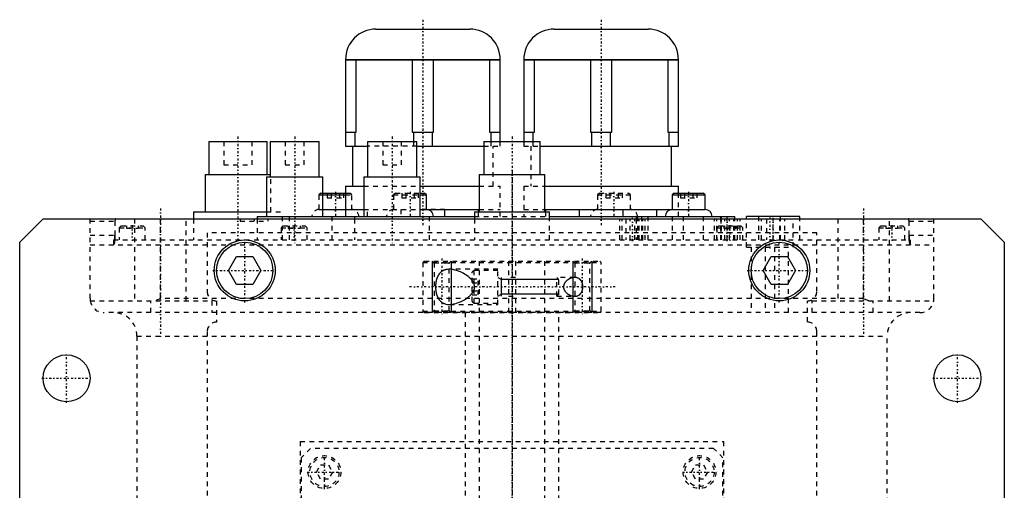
# Model space of a CAD drawing. Extents: x -105 to 105, y -97 to 359.
# Tile 9 of 9: x -105 to 105, y 259 to 359. Entities that reach past the tile are written whole.
import ezdxf

# ---------------------------------------------------------------- set-up
doc = ezdxf.new("R2010")
doc.units = 0
doc.linetypes.add('CENTER', pattern=[1.5, 0.45, -0.5, 0.05, -0.5])
doc.linetypes.add('DASHED', pattern=[2, 1, -1])
for name, color, linetype in [('AM_0', 7, 'CONTINUOUS'), ('AM_10', 7, 'CONTINUOUS'), ('AM_3', 7, 'DASHED'), ('AM_7', 7, 'CENTER')]:
    doc.layers.add(name, color=color, linetype=linetype)

msp = doc.modelspace()

# ---------------------------------------------------------------- linework, layer by layer
at = {"layer": 'AM_0', "color": 7, "linetype": 'CONTINUOUS'}
for p, q in [((-29.01, 357), (-8.99, 357)), ((8.99, 357), (29.01, 357)), ((-35.5, 350.51), (-2.5, 350.51)), ((-35.5, 350.51), (-35.5, 332)), ((-35.5, 350.47), (-2.5, 350.47)), ((-33.23, 335), (-33.23, 350.47)), ((-21.27, 350.47), (-21.27, 335)), ((-16.73, 335), (-16.73, 350.47)), ((-4.77, 350.47), (-4.77, 335)), ((-2.5, 333), (-2.5, 350.51)), ((2.5, 350.51), (35.5, 350.51)), ((2.5, 350.51), (2.5, 333)), ((2.5, 350.47), (35.5, 350.47)), ((4.77, 335), (4.77, 350.47)), ((16.73, 350.47), (16.73, 335)), ((21.27, 335), (21.27, 350.47)), ((33.23, 350.47), (33.23, 335)), ((35.5, 332), (35.5, 350.51)), ((-35.5, 335), (-33.23, 335)), ((-33.48, 332), (-33.48, 335)), ((-21.27, 335), (-16.73, 335)), ((-21.02, 335), (-21.02, 333)), ((-16.98, 332), (-16.98, 335)), ((-4.77, 335), (-2.5, 335)), ((-4.52, 335), (-4.52, 333)), ((2.5, 335), (4.77, 335)), ((4.52, 333), (4.52, 335)), ((16.73, 335), (21.27, 335)), ((16.98, 335), (16.98, 332)), ((21.02, 332), (21.02, 335)), ((33.23, 335), (35.5, 335)), ((33.48, 335), (33.48, 332)), ((-64.69, 333), (-64.69, 326)), ((-64.69, 333), (-52.19, 333)), ((-52.19, 326), (-52.19, 333)), ((-51.6, 333), (-51.6, 325.5)), ((-51.6, 333), (-41.1, 333)), ((-41.1, 325.5), (-41.1, 333)), ((-35.5, 332), (-30.82, 332)), ((-34, 332), (-34, 323.5)), ((-30.82, 333), (-30.82, 325.5)), ((-30.82, 333), (-20.32, 333)), ((-20.32, 325.5), (-20.32, 333)), ((-20.32, 332), (-6, 332)), ((-6, 333), (-6, 326)), ((-6, 333), (6, 333)), ((6, 326), (6, 333)), ((6, 332), (35.5, 332)), ((34, 323.5), (34, 332)), ((-65.44, 326), (-65.44, 318)), ((-65.44, 326), (-51.59, 326)), ((-52.35, 325.5), (-52.35, 317)), ((-52.35, 325.5), (-40.35, 325.5)), ((-40.35, 317), (-40.35, 325.5)), ((-31.57, 325.5), (-31.57, 317)), ((-31.57, 325.5), (-19.57, 325.5)), ((-19.57, 317), (-19.57, 325.5)), ((-7, 326), (-7, 318)), ((-7, 326), (7, 326)), ((7, 318), (7, 326)), ((-35.5, 323.5), (-35.5, 317)), ((-35.5, 323.5), (-31.58, 323.5)), ((-19.57, 323.5), (-6.99, 323.5)), ((7, 323.5), (35.5, 323.5)), ((35.5, 322), (35.5, 323.5)), ((-40.35, 322), (-35.5, 322)), ((-40.35, 321.6), (-35.5, 321.6)), ((-19.57, 322), (-18.65, 322)), ((-19.57, 321.6), (-18.25, 321.6)), ((-18.25, 321.6), (-18.65, 322)), ((-18.25, 318.5), (-18.25, 321.6)), ((34.57, 322), (34.17, 321.6)), ((34.17, 321.6), (34.17, 318.5)), ((34.17, 321.6), (41.17, 321.6)), ((34.57, 322), (40.77, 322)), ((41.17, 321.6), (40.77, 322)), ((41.17, 318.5), (41.17, 321.6)), ((-67.94, 318), (-67.94, 316.5)), ((-67.94, 318), (-52.34, 318)), ((-40.35, 318.5), (-31.58, 318.5)), ((-19.57, 318.5), (-6.99, 318.5)), ((-14.29, 317), (-14.29, 318.5)), ((-8, 318), (-8, 316.5)), ((-8, 318), (8, 318)), ((-7.21, 318.5), (-7.21, 318)), ((6.99, 318.5), (41.17, 318.5)), ((7.21, 318), (7.21, 318.5)), ((8, 316.5), (8, 318)), ((14.29, 318.5), (14.29, 317)), ((23.71, 317), (23.71, 318.5)), ((30.79, 318.5), (30.79, 317)), ((-105, 311.5), (-100, 316.5)), ((-100, 316.5), (100, 316.5)), ((-54.35, 317), (-54.35, 316.5)), ((-54.35, 317), (-33.57, 317)), ((-38.35, 316.5), (-38.35, 317)), ((-33.57, 317), (-33.57, 316.5)), ((-33.57, 317), (-8, 317)), ((-17.57, 316.5), (-17.57, 317)), ((8.01, 317), (47.5, 317)), ((26.48, 317), (26.48, 316.5)), ((26.87, 316.5), (26.87, 317)), ((29.06, 316.5), (29.06, 317)), ((34.26, 316.5), (34.26, 317)), ((44.68, 316.5), (44.68, 317)), ((45.89, 316.5), (45.89, 317)), ((47.5, 316.5), (47.5, 317)), ((50, 316.5), (50, 317)), ((61.4, 317), (50, 317)), ((52.68, 316.5), (52.68, 317)), ((57.28, 316.5), (57.28, 317)), ((61.4, 316.5), (61.4, 317)), ((100, 316.5), (105, 311.5)), ((-105, 21.5), (-105, 311.5)), ((105, 311.5), (105, 21.5)), ((-60.46, 305.5), (-58.73, 308.5)), ((-58.73, 308.5), (-55.27, 308.5)), ((-55.27, 308.5), (-53.54, 305.5)), ((53.54, 305.5), (55.27, 308.5)), ((55.27, 308.5), (58.73, 308.5)), ((58.73, 308.5), (60.46, 305.5)), ((-58.73, 302.5), (-60.46, 305.5)), ((-53.54, 305.5), (-55.27, 302.5)), ((55.27, 302.5), (53.54, 305.5)), ((60.46, 305.5), (58.73, 302.5)), ((-55.27, 302.5), (-58.73, 302.5)), ((58.73, 302.5), (55.27, 302.5))]:
    msp.add_line(p, q, dxfattribs=at)
for centre, radius in [((-57, 305.5), 6.5), ((-57, 305.5), 6), ((57, 305.5), 6.5), ((57, 305.5), 6), ((-95, 282.5), 5), ((95, 282.5), 5)]:
    msp.add_circle(centre, radius, dxfattribs=at)
for centre, radius, start, end in [((-8.99, 350.51), 6.49, 0, 90), ((29.01, 350.51), 6.49, 0, 90), ((-29.01, 350.51), 6.49, 90, 180), ((8.99, 350.51), 6.49, 90, 180), ((-18.25, 317), 1.5, 0, 90), ((34.17, 317), 1.5, 90, 180), ((41.17, 317), 1.5, 0, 90)]:
    msp.add_arc(centre, radius, start, end, dxfattribs=at)
at = {"layer": 'AM_10', "color": 7, "linetype": 'CONTINUOUS'}
for p, q in [((-17, 307.5), (-17, 296.5)), ((-13, 307.5), (-13, 296.5)), ((13, 307.5), (13, 296.5)), ((17, 307.5), (17, 296.5)), ((-3, 304), (-2.26, 303.57)), ((-2.26, 300), (-2.26, 304)), ((10, 303.57), (-2.26, 303.57)), ((-3, 300), (-2.26, 300.43)), ((10, 300.43), (-2.26, 300.43))]:
    msp.add_line(p, q, dxfattribs=at)
at = {"layer": 'AM_3', "color": 6, "linetype": 'DASHED'}
for p, q in [((-64.69, 333), (-64.48, 333)), ((-61.44, 333), (-61.44, 328)), ((-55.44, 328), (-55.44, 333)), ((-48.35, 333), (-48.35, 328)), ((-44.35, 328), (-44.35, 333)), ((-20.32, 332), (-30.82, 332)), ((-27.57, 333), (-27.57, 328)), ((-23.57, 328), (-23.57, 333)), ((-21.02, 333), (-21.02, 332)), ((-6, 332), (-2.5, 332)), ((-4.52, 333), (-4.52, 332)), ((-4, 323.5), (-4, 332)), ((-2.5, 332), (-2.5, 333)), ((2.5, 333), (2.5, 332)), ((2.5, 332), (6, 332)), ((4, 332), (4, 323.5)), ((4.52, 332), (4.52, 333)), ((-61.44, 328), (-55.44, 328)), ((-48.35, 328), (-44.35, 328)), ((-27.57, 328), (-23.57, 328)), ((-65.44, 326), (-65.2, 326)), ((-51.59, 326), (-51.44, 326)), ((-51.44, 318), (-51.44, 326)), ((-31.58, 323.5), (-19.57, 323.5)), ((-6.99, 323.5), (-2.5, 323.5)), ((-2.5, 317), (-2.5, 323.5)), ((2.5, 323.5), (7, 323.5)), ((2.5, 323.5), (2.5, 317)), ((-40.77, 322), (-41.17, 321.6)), ((-41.17, 321.6), (-41.17, 318.5)), ((-41.17, 321.6), (-40.35, 321.6)), ((-40.77, 322), (-40.35, 322)), ((-39.4, 322), (-39.4, 321)), ((-38.54, 322), (-38.54, 321)), ((-36.81, 322), (-36.81, 321)), ((-35.94, 322), (-35.94, 321)), ((-35.5, 322), (-34.57, 322)), ((-35.5, 321.6), (-34.17, 321.6)), ((-34.17, 321.6), (-34.57, 322)), ((-34.17, 318.5), (-34.17, 321.6)), ((-24.85, 322), (-25.25, 321.6)), ((-25.25, 321.6), (-25.25, 318.5)), ((-25.25, 321.6), (-19.57, 321.6)), ((-24.85, 322), (-19.57, 322)), ((-23.48, 322), (-23.48, 321)), ((-22.62, 322), (-22.62, 321)), ((-20.88, 322), (-20.88, 321)), ((-20.02, 322), (-20.02, 321)), ((18.65, 322), (18.25, 321.6)), ((18.25, 321.6), (18.25, 318.5)), ((18.25, 321.6), (25.25, 321.6)), ((18.65, 322), (24.85, 322)), ((20.02, 322), (20.02, 321)), ((20.88, 322), (20.88, 321)), ((22.62, 322), (22.62, 321)), ((23.48, 322), (23.48, 321)), ((25.25, 321.6), (24.85, 322)), ((25.25, 318.5), (25.25, 321.6)), ((35.5, 317), (35.5, 322)), ((35.94, 322), (35.94, 321)), ((36.81, 322), (36.81, 321)), ((38.54, 322), (38.54, 321)), ((39.4, 322), (39.4, 321)), ((-39.4, 321), (-35.94, 321)), ((-23.48, 321), (-20.02, 321)), ((20.02, 321), (23.48, 321)), ((35.94, 321), (39.4, 321)), ((-67.94, 318), (-67.61, 318)), ((-52.34, 318), (-48.94, 318)), ((-48.94, 312), (-48.94, 318)), ((-41.17, 318.5), (-40.35, 318.5)), ((-31.58, 318.5), (-19.57, 318.5)), ((-30.79, 317), (-30.79, 318.5)), ((-23.71, 318.5), (-23.71, 317)), ((-14.29, 318.5), (-18.72, 318.5)), ((-7.21, 318), (-7.21, 317)), ((-6.99, 318.5), (-2.5, 318.5)), ((2.5, 318.5), (6.99, 318.5)), ((7.21, 317), (7.21, 318)), ((-90, 299.5), (-90, 316.5)), ((-90, 316), (-84.68, 316)), ((-84.68, 316), (-84.68, 313)), ((-83.35, 315), (-83.75, 314.6)), ((-83.35, 315), (-78.65, 315)), ((-82.25, 315), (-82.25, 314.5)), ((-81, 315), (-81, 314.5)), ((-80.5, 316.5), (-80.5, 299)), ((-79.75, 315), (-79.75, 314.5)), ((-78.25, 314.6), (-78.65, 315)), ((-75, 299.5), (-75, 316.5)), ((-69.5, 299), (-69.5, 316.5)), ((-67.94, 316.5), (-67.94, 312)), ((-58, 316.5), (-58, 316)), ((-58, 316), (-52, 316)), ((-54.35, 316.5), (-54.35, 312)), ((-52, 316), (-52, 316.5)), ((-48.81, 315), (-49.21, 314.6)), ((-48.81, 315), (-44.11, 315)), ((-47.71, 315), (-47.71, 314.5)), ((-47.5, 317), (-47.5, 312)), ((-46.46, 315), (-46.46, 314.5)), ((-45.21, 315), (-45.21, 314.5)), ((-43.71, 314.6), (-44.11, 315)), ((-38.35, 312), (-38.35, 316.5)), ((-33.57, 317), (-28.95, 317)), ((-33.57, 316.5), (-33.57, 312)), ((-17.57, 317), (-16.75, 317)), ((-17.57, 312), (-17.57, 316.5)), ((-8, 317), (8.01, 317)), ((-8, 316.5), (-8, 312)), ((8, 312), (8, 316.5)), ((16.75, 317), (34.26, 317)), ((22.98, 312), (22.98, 316.5)), ((23.48, 312), (23.48, 316.5)), ((24.29, 316.5), (24.29, 312)), ((25.19, 312), (25.19, 316.5)), ((26.19, 312), (26.19, 316.5)), ((26.48, 316.5), (26.48, 312)), ((26.87, 312), (26.87, 316.5)), ((27.09, 312), (27.09, 316.5)), ((27.7, 312), (27.7, 317)), ((27.9, 312), (27.9, 316.5)), ((28.4, 312), (28.4, 316.5)), ((29.06, 312), (29.06, 316.5)), ((34.26, 312), (34.26, 316.5)), ((36.58, 312), (36.58, 317)), ((40.85, 312), (40.85, 317)), ((43.2, 312), (43.2, 316.5)), ((43.7, 312), (43.7, 316.5)), ((44.11, 315), (43.71, 314.6)), ((44.11, 315), (48.81, 315)), ((44.52, 316.5), (44.52, 312)), ((44.57, 312), (44.57, 317)), ((44.68, 312), (44.68, 316.5)), ((45.21, 315), (45.21, 314.5)), ((45.41, 312), (45.41, 316.5)), ((45.89, 312), (45.89, 316.5)), ((46.42, 312), (46.42, 316.5)), ((46.46, 315), (46.46, 314.5)), ((47.32, 312), (47.32, 316.5)), ((47.5, 312), (47.5, 316.5)), ((47.71, 315), (47.71, 314.5)), ((48.13, 312), (48.13, 316.5)), ((48.63, 312), (48.63, 316.5)), ((49.21, 314.6), (48.81, 315)), ((50, 310.5), (50, 316.5)), ((52.68, 312), (52.68, 316.5)), ((53.2, 312), (53.2, 316.5)), ((54.3, 316.5), (54.3, 312)), ((55.7, 312), (55.7, 316.5)), ((57.1, 312), (57.1, 316.5)), ((57.28, 312), (57.28, 316.5)), ((58.2, 312), (58.2, 316.5)), ((60, 310.5), (60, 316.5)), ((61.4, 312), (61.4, 316.5)), ((69.5, 316.5), (69.5, 299)), ((75, 299.5), (75, 316.5)), ((78.65, 315), (78.25, 314.6)), ((78.65, 315), (83.35, 315)), ((79.75, 315), (79.75, 314.5)), ((80.5, 299), (80.5, 316.5)), ((81, 315), (81, 314.5)), ((82.25, 315), (82.25, 314.5)), ((83.75, 314.6), (83.35, 315)), ((84.68, 316), (90, 316)), ((84.68, 313), (84.68, 316)), ((90, 299.5), (90, 316.5)), ((-90, 313), (-84.68, 313)), ((-83.75, 314.6), (-83.75, 312)), ((-83.75, 314.6), (-78.25, 314.6)), ((-82.25, 314.5), (-79.75, 314.5)), ((-78.25, 312), (-78.25, 314.6)), ((-65, 313.5), (-65, 301)), ((65, 313.5), (-65, 313.5)), ((-49.21, 314.6), (-49.21, 312)), ((-49.21, 314.6), (-43.71, 314.6)), ((-47.71, 314.5), (-45.21, 314.5)), ((-43.71, 312), (-43.71, 314.6)), ((43.71, 314.6), (43.71, 312)), ((43.71, 314.6), (49.21, 314.6)), ((45.21, 314.5), (47.71, 314.5)), ((49.21, 312), (49.21, 314.6)), ((65, 301), (65, 313.5)), ((78.25, 314.6), (78.25, 312)), ((78.25, 314.6), (83.75, 314.6)), ((79.75, 314.5), (82.25, 314.5)), ((83.75, 312), (83.75, 314.6)), ((84.68, 313), (90, 313)), ((-90, 311), (90, 311)), ((-85, 312), (-85, 311)), ((-85, 312), (85, 312)), ((85, 311), (85, 312)), ((50, 310.5), (60, 310.5)), ((51, 310.5), (51, 296.5)), ((54, 310.5), (54, 296.5)), ((56, 310.5), (56, 296.5)), ((59, 296.5), (59, 310.5)), ((-18.7, 307.5), (-19, 307.2)), ((-19, 307.2), (-19, 296.8)), ((-19, 307.2), (19, 307.2)), ((-18.7, 307.5), (18.7, 307.5)), ((-17, 307.5), (-16.62, 307.12)), ((-16.62, 307.12), (-16.62, 296.88)), ((-16.62, 307.12), (-13.38, 307.12)), ((-13.38, 307.12), (-13, 307.5)), ((-13.38, 296.88), (-13.38, 307.12)), ((-7, 307.5), (-7, -77.5)), ((-0.75, 307.5), (-0.75, 296.5)), ((0.75, 307.5), (0.75, 296.5)), ((7, -77.5), (7, 307.5)), ((13, 307.5), (13.38, 307.12)), ((13.38, 307.12), (13.38, 296.88)), ((13.38, 307.12), (16.62, 307.12)), ((16.62, 307.12), (17, 307.5)), ((16.62, 296.88), (16.62, 307.12)), ((19, 307.2), (18.7, 307.5)), ((19, 296.8), (19, 307.2)), ((-3, 305.75), (-13.37, 305.75)), ((-8.1, 305.5), (-8.5, 305.1)), ((-8.5, 298.9), (-8.5, 305.1)), ((-3, 305.5), (-8.1, 305.5)), ((-8.1, 298.5), (-8.1, 305.5)), ((-3, 298.25), (-3, 305.75)), ((-8.5, 303.73), (-7.25, 303.73)), ((-8.5, 302.87), (-7.25, 302.87)), ((-7.25, 300.27), (-7.25, 303.73)), ((0.75, 304), (-0.75, 304)), ((13.37, 304), (9.57, 304)), ((10, 303.57), (9.57, 304)), ((9.57, 300), (9.57, 304)), ((10, 300.43), (10, 303.57)), ((-8.5, 301.13), (-7.25, 301.13)), ((9.57, 300), (10, 300.43)), ((-89.96, 299), (-64, 299)), ((-77, 296.5), (-77, 299)), ((-75, 299.5), (-76.12, 299)), ((75, 299.5), (-75, 299.5)), ((-64, 299), (-64, 296.5)), ((-63, 299), (-63, 294.5)), ((-13.37, 298.25), (-3, 298.25)), ((-8.5, 300.27), (-7.25, 300.27)), ((-8.5, 298.9), (-8.1, 298.5)), ((-8.1, 298.5), (-3, 298.5)), ((-0.75, 300), (0.75, 300)), ((9.57, 300), (13.37, 300)), ((63, 294.5), (63, 299)), ((64, 299), (89.96, 299)), ((64, 296.5), (64, 299)), ((76.12, 299), (75, 299.5)), ((77, 296.5), (77, 299)), ((87, 296.5), (-87, 296.5)), ((-19, 296.8), (-18.7, 296.5)), ((-19, 296.8), (19, 296.8)), ((-18.7, 296.5), (18.7, 296.5)), ((-16.62, 296.88), (-17, 296.5)), ((-16.62, 296.88), (-13.38, 296.88)), ((-13, 296.5), (-13.38, 296.88)), ((-10, 296.5), (-10, -37.5)), ((10, -37.5), (10, 296.5)), ((13.38, 296.88), (13, 296.5)), ((13.38, 296.88), (16.62, 296.88)), ((17, 296.5), (16.62, 296.88)), ((18.7, 296.5), (19, 296.8)), ((-65, 292.5), (-65, 37.5)), ((65, 37.5), (65, 292.5)), ((-80, 291.5), (-80, 30)), ((-80, 291.5), (80, 291.5)), ((80, 30), (80, 291.5)), ((-45.21, 269), (-45.21, 176)), ((-45.21, 269), (45.21, 269)), ((45.21, 176), (45.21, 269)), ((-43, 267.5), (-45, 265.5)), ((43, 267.5), (-43, 267.5)), ((45, 265.5), (43, 267.5)), ((-45, 265.5), (-45, 179.5)), ((45, 179.5), (45, 265.5)), ((-41.73, 262.5), (-40.87, 264)), ((-40.87, 261), (-41.73, 262.5)), ((-40.87, 264), (-39.13, 264)), ((-39.13, 264), (-38.27, 262.5)), ((-38.27, 262.5), (-39.13, 261)), ((38.27, 262.5), (39.13, 264)), ((39.13, 261), (38.27, 262.5)), ((39.13, 264), (40.87, 264)), ((40.87, 264), (41.73, 262.5)), ((41.73, 262.5), (40.87, 261)), ((-39.13, 261), (-40.87, 261)), ((40.87, 261), (39.13, 261))]:
    msp.add_line(p, q, dxfattribs=at)
for points in [[(-84.59, 316.5, 0), (-84.59, 316.5, 0), (-84.59, 316.5, 0), (-84.59, 316.5, 0), (-84.6, 316.5, 0), (-84.6, 316.5, 0), (-84.6, 316.5, 0), (-84.6, 316.5, 0), (-84.6, 316.5, 0), (-84.6, 316.5, 0), (-84.6, 316.5, 0), (-84.6, 316.5, 0), (-84.6, 316.5, 0), (-84.61, 316.49, 0), (-84.61, 316.49, 0), (-84.61, 316.49, 0), (-84.61, 316.49, 0), (-84.61, 316.49, 0), (-84.61, 316.49, 0), (-84.61, 316.49, 0), (-84.61, 316.49, 0), (-84.61, 316.48, 0), (-84.61, 316.48, 0), (-84.62, 316.48, 0), (-84.62, 316.48, 0), (-84.62, 316.48, 0), (-84.62, 316.48, 0), (-84.62, 316.48, 0), (-84.62, 316.47, 0), (-84.62, 316.47, 0), (-84.62, 316.47, 0), (-84.62, 316.47, 0), (-84.63, 316.46, 0), (-84.63, 316.46, 0), (-84.63, 316.46, 0), (-84.63, 316.46, 0), (-84.63, 316.46, 0), (-84.63, 316.45, 0), (-84.63, 316.45, 0), (-84.63, 316.45, 0), (-84.63, 316.44, 0), (-84.63, 316.44, 0), (-84.64, 316.44, 0), (-84.64, 316.44, 0), (-84.64, 316.43, 0), (-84.64, 316.43, 0), (-84.64, 316.42, 0), (-84.64, 316.42, 0), (-84.64, 316.42, 0), (-84.64, 316.42, 0), (-84.64, 316.41, 0), (-84.64, 316.41, 0), (-84.65, 316.4, 0), (-84.65, 316.4, 0), (-84.65, 316.4, 0), (-84.65, 316.39, 0), (-84.65, 316.39, 0), (-84.65, 316.39, 0), (-84.65, 316.38, 0), (-84.65, 316.38, 0), (-84.65, 316.37, 0), (-84.65, 316.37, 0), (-84.65, 316.37, 0), (-84.65, 316.36, 0), (-84.66, 316.36, 0), (-84.66, 316.35, 0), (-84.66, 316.35, 0), (-84.66, 316.35, 0), (-84.66, 316.34, 0), (-84.66, 316.34, 0), (-84.66, 316.34, 0), (-84.66, 316.33, 0), (-84.66, 316.33, 0), (-84.66, 316.32, 0), (-84.66, 316.32, 0), (-84.66, 316.31, 0), (-84.66, 316.31, 0), (-84.66, 316.3, 0), (-84.66, 316.3, 0), (-84.66, 316.29, 0), (-84.67, 316.29, 0), (-84.67, 316.28, 0), (-84.67, 316.27, 0), (-84.67, 316.27, 0), (-84.67, 316.27, 0), (-84.67, 316.26, 0), (-84.67, 316.26, 0), (-84.67, 316.25, 0), (-84.67, 316.24, 0), (-84.67, 316.24, 0), (-84.67, 316.23, 0), (-84.67, 316.23, 0), (-84.67, 316.22, 0), (-84.67, 316.22, 0), (-84.67, 316.21, 0), (-84.67, 316.2, 0), (-84.67, 316.2, 0), (-84.67, 316.19, 0), (-84.68, 316.19, 0), (-84.68, 316.18, 0), (-84.68, 316.18, 0), (-84.68, 316.17, 0), (-84.68, 316.16, 0), (-84.68, 316.15, 0), (-84.68, 316.15, 0), (-84.68, 316.15, 0), (-84.68, 316.14, 0), (-84.68, 316.13, 0), (-84.68, 316.13, 0), (-84.68, 316.13, 0), (-84.68, 316.12, 0), (-84.68, 316.11, 0), (-84.68, 316.11, 0), (-84.68, 316.1, 0), (-84.68, 316.1, 0), (-84.68, 316.09, 0), (-84.68, 316.08, 0), (-84.68, 316.08, 0), (-84.68, 316.07, 0), (-84.68, 316.06, 0), (-84.68, 316.06, 0), (-84.68, 316.05, 0), (-84.68, 316.05, 0), (-84.68, 316.04, 0), (-84.68, 316.03, 0), (-84.68, 316.02, 0), (-84.68, 316.02, 0), (-84.68, 316.02, 0), (-84.68, 316.01, 0), (-84.68, 316, 0), (-84.68, 316, 0)], [(84.68, 316, 0), (84.68, 316, 0), (84.68, 316.01, 0), (84.68, 316.02, 0), (84.68, 316.02, 0), (84.68, 316.02, 0), (84.68, 316.03, 0), (84.68, 316.04, 0), (84.68, 316.05, 0), (84.68, 316.05, 0), (84.68, 316.06, 0), (84.68, 316.06, 0), (84.68, 316.07, 0), (84.68, 316.08, 0), (84.68, 316.08, 0), (84.68, 316.09, 0), (84.68, 316.1, 0), (84.68, 316.1, 0), (84.68, 316.11, 0), (84.68, 316.11, 0), (84.68, 316.12, 0), (84.68, 316.13, 0), (84.68, 316.13, 0), (84.68, 316.13, 0), (84.68, 316.14, 0), (84.68, 316.15, 0), (84.68, 316.15, 0), (84.68, 316.15, 0), (84.68, 316.16, 0), (84.68, 316.17, 0), (84.68, 316.18, 0), (84.68, 316.18, 0), (84.68, 316.19, 0), (84.67, 316.19, 0), (84.67, 316.2, 0), (84.67, 316.2, 0), (84.67, 316.21, 0), (84.67, 316.22, 0), (84.67, 316.22, 0), (84.67, 316.23, 0), (84.67, 316.23, 0), (84.67, 316.24, 0), (84.67, 316.24, 0), (84.67, 316.25, 0), (84.67, 316.26, 0), (84.67, 316.26, 0), (84.67, 316.27, 0), (84.67, 316.27, 0), (84.67, 316.27, 0), (84.67, 316.28, 0), (84.67, 316.29, 0), (84.66, 316.29, 0), (84.66, 316.3, 0), (84.66, 316.3, 0), (84.66, 316.31, 0), (84.66, 316.31, 0), (84.66, 316.32, 0), (84.66, 316.32, 0), (84.66, 316.33, 0), (84.66, 316.33, 0), (84.66, 316.34, 0), (84.66, 316.34, 0), (84.66, 316.34, 0), (84.66, 316.35, 0), (84.66, 316.35, 0), (84.66, 316.35, 0), (84.66, 316.36, 0), (84.65, 316.36, 0), (84.65, 316.37, 0), (84.65, 316.37, 0), (84.65, 316.37, 0), (84.65, 316.38, 0), (84.65, 316.38, 0), (84.65, 316.39, 0), (84.65, 316.39, 0), (84.65, 316.39, 0), (84.65, 316.4, 0), (84.65, 316.4, 0), (84.65, 316.4, 0), (84.64, 316.41, 0), (84.64, 316.41, 0), (84.64, 316.42, 0), (84.64, 316.42, 0), (84.64, 316.42, 0), (84.64, 316.42, 0), (84.64, 316.43, 0), (84.64, 316.43, 0), (84.64, 316.44, 0), (84.64, 316.44, 0), (84.63, 316.44, 0), (84.63, 316.44, 0), (84.63, 316.45, 0), (84.63, 316.45, 0), (84.63, 316.45, 0), (84.63, 316.46, 0), (84.63, 316.46, 0), (84.63, 316.46, 0), (84.63, 316.46, 0), (84.63, 316.46, 0), (84.62, 316.47, 0), (84.62, 316.47, 0), (84.62, 316.47, 0), (84.62, 316.47, 0), (84.62, 316.48, 0), (84.62, 316.48, 0), (84.62, 316.48, 0), (84.62, 316.48, 0), (84.62, 316.48, 0), (84.61, 316.48, 0), (84.61, 316.48, 0), (84.61, 316.49, 0), (84.61, 316.49, 0), (84.61, 316.49, 0), (84.61, 316.49, 0), (84.61, 316.49, 0), (84.61, 316.49, 0), (84.61, 316.49, 0), (84.61, 316.49, 0), (84.6, 316.5, 0), (84.6, 316.5, 0), (84.6, 316.5, 0), (84.6, 316.5, 0), (84.6, 316.5, 0), (84.6, 316.5, 0), (84.6, 316.5, 0), (84.6, 316.5, 0), (84.6, 316.5, 0), (84.59, 316.5, 0), (84.59, 316.5, 0), (84.59, 316.5, 0), (84.59, 316.5, 0)], [(-84.68, 313, 0), (-84.68, 312.99, 0), (-84.68, 312.96, 0), (-84.68, 312.93, 0), (-84.68, 312.92, 0), (-84.68, 312.9, 0), (-84.68, 312.87, 0), (-84.68, 312.84, 0), (-84.68, 312.82, 0), (-84.68, 312.79, 0), (-84.68, 312.76, 0), (-84.68, 312.74, 0), (-84.69, 312.73, 0), (-84.69, 312.7, 0), (-84.69, 312.67, 0), (-84.69, 312.64, 0), (-84.69, 312.61, 0), (-84.69, 312.58, 0), (-84.69, 312.57, 0), (-84.69, 312.56, 0), (-84.69, 312.53, 0), (-84.69, 312.5, 0), (-84.69, 312.48, 0), (-84.69, 312.47, 0), (-84.7, 312.44, 0), (-84.7, 312.41, 0), (-84.7, 312.4, 0), (-84.7, 312.38, 0), (-84.7, 312.36, 0), (-84.7, 312.33, 0), (-84.7, 312.3, 0), (-84.71, 312.27, 0), (-84.71, 312.24, 0), (-84.71, 312.23, 0), (-84.71, 312.22, 0), (-84.71, 312.19, 0), (-84.71, 312.16, 0), (-84.72, 312.14, 0), (-84.72, 312.11, 0), (-84.72, 312.08, 0), (-84.72, 312.07, 0), (-84.72, 312.06, 0), (-84.73, 312.03, 0), (-84.73, 312, 0), (-84.73, 311.98, 0), (-84.73, 311.95, 0), (-84.74, 311.93, 0), (-84.74, 311.92, 0), (-84.74, 311.9, 0), (-84.74, 311.88, 0), (-84.74, 311.86, 0), (-84.75, 311.83, 0), (-84.75, 311.81, 0), (-84.75, 311.78, 0), (-84.76, 311.77, 0), (-84.76, 311.76, 0), (-84.76, 311.74, 0), (-84.76, 311.72, 0), (-84.77, 311.7, 0), (-84.77, 311.67, 0), (-84.77, 311.65, 0), (-84.77, 311.64, 0), (-84.78, 311.63, 0), (-84.78, 311.61, 0), (-84.78, 311.59, 0), (-84.78, 311.58, 0), (-84.79, 311.57, 0), (-84.79, 311.55, 0), (-84.79, 311.53, 0), (-84.79, 311.52, 0), (-84.8, 311.51, 0), (-84.8, 311.5, 0), (-84.8, 311.48, 0), (-84.81, 311.46, 0), (-84.81, 311.44, 0), (-84.81, 311.42, 0), (-84.82, 311.41, 0), (-84.82, 311.4, 0), (-84.82, 311.39, 0), (-84.83, 311.37, 0), (-84.83, 311.35, 0), (-84.83, 311.34, 0), (-84.84, 311.32, 0), (-84.84, 311.31, 0), (-84.84, 311.31, 0), (-84.85, 311.29, 0), (-84.85, 311.28, 0), (-84.85, 311.26, 0), (-84.86, 311.25, 0), (-84.86, 311.23, 0), (-84.87, 311.23, 0), (-84.87, 311.22, 0), (-84.87, 311.21, 0), (-84.88, 311.19, 0), (-84.88, 311.18, 0), (-84.89, 311.17, 0), (-84.89, 311.16, 0), (-84.89, 311.15, 0), (-84.89, 311.15, 0), (-84.9, 311.13, 0), (-84.9, 311.12, 0), (-84.91, 311.11, 0), (-84.91, 311.1, 0), (-84.92, 311.1, 0), (-84.92, 311.09, 0), (-84.92, 311.09, 0), (-84.93, 311.08, 0), (-84.93, 311.07, 0), (-84.93, 311.07, 0), (-84.93, 311.06, 0), (-84.94, 311.06, 0), (-84.94, 311.05, 0), (-84.95, 311.05, 0), (-84.95, 311.04, 0), (-84.95, 311.04, 0), (-84.96, 311.03, 0), (-84.96, 311.03, 0), (-84.97, 311.02, 0), (-84.97, 311.02, 0), (-84.97, 311.02, 0), (-84.97, 311.01, 0), (-84.98, 311.01, 0), (-84.98, 311.01, 0), (-84.99, 311.01, 0), (-84.99, 311, 0), (-85, 311, 0), (-85, 311, 0), (-85, 311, 0), (-85.01, 311, 0), (-85.01, 311, 0), (-85.01, 311, 0)], [(-84.73, 312, 0), (-84.73, 312.03, 0), (-84.72, 312.08, 0), (-84.72, 312.13, 0), (-84.71, 312.16, 0), (-84.71, 312.18, 0), (-84.71, 312.24, 0), (-84.7, 312.29, 0), (-84.7, 312.35, 0), (-84.7, 312.4, 0), (-84.69, 312.46, 0), (-84.69, 312.49, 0), (-84.69, 312.52, 0), (-84.69, 312.57, 0), (-84.69, 312.63, 0), (-84.69, 312.69, 0), (-84.68, 312.75, 0), (-84.68, 312.8, 0), (-84.68, 312.83, 0), (-84.68, 312.86, 0), (-84.68, 312.92, 0), (-84.68, 312.97, 0), (-84.68, 313, 0)], [(85.01, 311, 0), (85.01, 311, 0), (85.01, 311, 0), (85, 311, 0), (85, 311, 0), (85, 311, 0), (84.99, 311, 0), (84.99, 311.01, 0), (84.98, 311.01, 0), (84.98, 311.01, 0), (84.97, 311.01, 0), (84.97, 311.02, 0), (84.97, 311.02, 0), (84.97, 311.02, 0), (84.96, 311.03, 0), (84.96, 311.03, 0), (84.95, 311.04, 0), (84.95, 311.04, 0), (84.95, 311.05, 0), (84.94, 311.05, 0), (84.94, 311.06, 0), (84.93, 311.06, 0), (84.93, 311.07, 0), (84.93, 311.07, 0), (84.93, 311.08, 0), (84.92, 311.09, 0), (84.92, 311.09, 0), (84.92, 311.1, 0), (84.91, 311.1, 0), (84.91, 311.11, 0), (84.9, 311.12, 0), (84.9, 311.13, 0), (84.89, 311.15, 0), (84.89, 311.15, 0), (84.89, 311.16, 0), (84.89, 311.17, 0), (84.88, 311.18, 0), (84.88, 311.19, 0), (84.87, 311.21, 0), (84.87, 311.22, 0), (84.87, 311.23, 0), (84.86, 311.23, 0), (84.86, 311.25, 0), (84.85, 311.26, 0), (84.85, 311.28, 0), (84.85, 311.29, 0), (84.84, 311.31, 0), (84.84, 311.31, 0), (84.84, 311.32, 0), (84.83, 311.34, 0), (84.83, 311.35, 0), (84.83, 311.37, 0), (84.82, 311.39, 0), (84.82, 311.4, 0), (84.82, 311.41, 0), (84.81, 311.42, 0), (84.81, 311.44, 0), (84.81, 311.46, 0), (84.8, 311.48, 0), (84.8, 311.5, 0), (84.8, 311.51, 0), (84.79, 311.52, 0), (84.79, 311.53, 0), (84.79, 311.55, 0), (84.79, 311.57, 0), (84.78, 311.58, 0), (84.78, 311.59, 0), (84.78, 311.61, 0), (84.78, 311.63, 0), (84.77, 311.64, 0), (84.77, 311.65, 0), (84.77, 311.67, 0), (84.77, 311.7, 0), (84.76, 311.72, 0), (84.76, 311.74, 0), (84.76, 311.76, 0), (84.76, 311.77, 0), (84.75, 311.78, 0), (84.75, 311.81, 0), (84.75, 311.83, 0), (84.74, 311.86, 0), (84.74, 311.88, 0), (84.74, 311.9, 0), (84.74, 311.92, 0), (84.74, 311.93, 0), (84.73, 311.95, 0), (84.73, 311.98, 0), (84.73, 312, 0), (84.73, 312.03, 0), (84.72, 312.06, 0), (84.72, 312.07, 0), (84.72, 312.08, 0), (84.72, 312.11, 0), (84.72, 312.14, 0), (84.71, 312.16, 0), (84.71, 312.19, 0), (84.71, 312.22, 0), (84.71, 312.23, 0), (84.71, 312.24, 0), (84.71, 312.27, 0), (84.7, 312.3, 0), (84.7, 312.33, 0), (84.7, 312.36, 0), (84.7, 312.38, 0), (84.7, 312.4, 0), (84.7, 312.41, 0), (84.7, 312.44, 0), (84.69, 312.47, 0), (84.69, 312.48, 0), (84.69, 312.5, 0), (84.69, 312.53, 0), (84.69, 312.56, 0), (84.69, 312.57, 0), (84.69, 312.58, 0), (84.69, 312.61, 0), (84.69, 312.64, 0), (84.69, 312.67, 0), (84.69, 312.7, 0), (84.69, 312.73, 0), (84.68, 312.74, 0), (84.68, 312.76, 0), (84.68, 312.79, 0), (84.68, 312.82, 0), (84.68, 312.84, 0), (84.68, 312.87, 0), (84.68, 312.9, 0), (84.68, 312.92, 0), (84.68, 312.93, 0), (84.68, 312.96, 0), (84.68, 312.99, 0), (84.68, 313, 0)], [(84.68, 313, 0), (84.68, 312.97, 0), (84.68, 312.92, 0), (84.68, 312.86, 0), (84.68, 312.83, 0), (84.68, 312.8, 0), (84.68, 312.75, 0), (84.69, 312.69, 0), (84.69, 312.63, 0), (84.69, 312.57, 0), (84.69, 312.52, 0), (84.69, 312.49, 0), (84.69, 312.46, 0), (84.7, 312.4, 0), (84.7, 312.35, 0), (84.7, 312.29, 0), (84.71, 312.24, 0), (84.71, 312.18, 0), (84.71, 312.16, 0), (84.72, 312.13, 0), (84.72, 312.08, 0), (84.73, 312.03, 0), (84.73, 312, 0)], [(-85.01, 311, 0), (-85.01, 311, 0), (-85.01, 311, 0), (-85, 311, 0), (-85, 311, 0)], [(-85, 311, 0), (-84.99, 311, 0), (-84.97, 311.01, 0), (-84.96, 311.03, 0), (-84.95, 311.04, 0), (-84.94, 311.05, 0), (-84.92, 311.08, 0), (-84.91, 311.12, 0), (-84.89, 311.16, 0), (-84.87, 311.21, 0), (-84.85, 311.26, 0), (-84.85, 311.29, 0), (-84.84, 311.32, 0), (-84.82, 311.38, 0), (-84.81, 311.45, 0), (-84.79, 311.52, 0), (-84.78, 311.6, 0), (-84.77, 311.68, 0), (-84.76, 311.72, 0), (-84.76, 311.77, 0), (-84.74, 311.86, 0), (-84.73, 311.95, 0), (-84.73, 312, 0)], [(84.73, 312, 0), (84.73, 311.95, 0), (84.74, 311.86, 0), (84.76, 311.77, 0), (84.76, 311.72, 0), (84.77, 311.68, 0), (84.78, 311.6, 0), (84.79, 311.52, 0), (84.81, 311.45, 0), (84.82, 311.38, 0), (84.84, 311.32, 0), (84.85, 311.29, 0), (84.85, 311.26, 0), (84.87, 311.21, 0), (84.89, 311.16, 0), (84.91, 311.12, 0), (84.92, 311.08, 0), (84.94, 311.05, 0), (84.95, 311.04, 0), (84.96, 311.03, 0), (84.98, 311.01, 0), (84.99, 311, 0), (85, 311, 0)], [(85, 311, 0), (85, 311, 0), (85.01, 311, 0), (85.01, 311, 0), (85.01, 311, 0)], [(-13.37, 305.75, 0), (-13.5, 305.75, 0), (-13.76, 305.73, 0), (-14.01, 305.69, 0), (-14.14, 305.66, 0), (-14.27, 305.63, 0), (-14.41, 305.58, 0), (-14.45, 305.57, 0), (-14.49, 305.55, 0), (-14.51, 305.54, 0), (-14.53, 305.53, 0), (-14.57, 305.52, 0), (-14.61, 305.5, 0), (-14.65, 305.48, 0), (-14.69, 305.46, 0), (-14.73, 305.44, 0), (-14.74, 305.43, 0), (-14.76, 305.42, 0), (-14.8, 305.4, 0), (-14.84, 305.38, 0), (-14.88, 305.35, 0), (-14.91, 305.33, 0), (-14.95, 305.3, 0), (-14.97, 305.29, 0), (-14.98, 305.28, 0), (-15.02, 305.25, 0), (-15.06, 305.23, 0), (-15.09, 305.2, 0), (-15.12, 305.17, 0), (-15.16, 305.14, 0), (-15.17, 305.13, 0), (-15.19, 305.11, 0), (-15.22, 305.08, 0), (-15.26, 305.05, 0), (-15.29, 305.02, 0), (-15.32, 304.99, 0), (-15.35, 304.96, 0), (-15.37, 304.94, 0), (-15.38, 304.92, 0), (-15.41, 304.89, 0), (-15.44, 304.86, 0), (-15.46, 304.84, 0), (-15.47, 304.82, 0), (-15.5, 304.78, 0), (-15.53, 304.75, 0), (-15.54, 304.73, 0), (-15.56, 304.71, 0), (-15.58, 304.67, 0), (-15.61, 304.63, 0), (-15.64, 304.59, 0), (-15.66, 304.55, 0), (-15.69, 304.51, 0), (-15.7, 304.49, 0), (-15.71, 304.47, 0), (-15.74, 304.43, 0), (-15.76, 304.39, 0), (-15.79, 304.34, 0), (-15.81, 304.3, 0), (-15.83, 304.25, 0), (-15.84, 304.23, 0), (-15.86, 304.21, 0), (-15.88, 304.16, 0), (-15.9, 304.11, 0), (-15.92, 304.06, 0), (-15.94, 304.01, 0), (-15.96, 303.96, 0), (-15.97, 303.94, 0), (-15.98, 303.91, 0), (-16, 303.86, 0), (-16.02, 303.81, 0), (-16.04, 303.75, 0), (-16.06, 303.7, 0), (-16.07, 303.64, 0), (-16.08, 303.62, 0), (-16.09, 303.59, 0), (-16.11, 303.53, 0), (-16.12, 303.48, 0), (-16.14, 303.42, 0), (-16.15, 303.36, 0), (-16.17, 303.3, 0), (-16.17, 303.27, 0), (-16.18, 303.24, 0), (-16.19, 303.19, 0), (-16.2, 303.13, 0), (-16.21, 303.1, 0), (-16.21, 303.07, 0), (-16.22, 303.01, 0), (-16.23, 302.95, 0), (-16.24, 302.92, 0), (-16.24, 302.89, 0), (-16.25, 302.82, 0), (-16.26, 302.76, 0), (-16.27, 302.7, 0), (-16.27, 302.64, 0), (-16.28, 302.58, 0), (-16.28, 302.55, 0), (-16.29, 302.52, 0), (-16.29, 302.46, 0), (-16.3, 302.4, 0), (-16.3, 302.33, 0), (-16.3, 302.27, 0), (-16.3, 302.21, 0), (-16.3, 302.18, 0), (-16.31, 302.15, 0), (-16.31, 302.09, 0), (-16.31, 302.03, 0), (-16.31, 302, 0)], [(-8.5, 303.36, 0), (-8.52, 303.39, 0), (-8.55, 303.43, 0), (-8.59, 303.48, 0), (-8.61, 303.5, 0), (-8.63, 303.52, 0), (-8.67, 303.56, 0), (-8.7, 303.61, 0), (-8.74, 303.65, 0), (-8.78, 303.69, 0), (-8.82, 303.73, 0), (-8.84, 303.75, 0), (-8.86, 303.77, 0), (-8.9, 303.81, 0), (-8.95, 303.85, 0), (-9.09, 303.98, 0), (-9.22, 304.09, 0), (-9.35, 304.2, 0), (-9.61, 304.39, 0), (-9.88, 304.57, 0), (-10.15, 304.74, 0), (-10.43, 304.9, 0), (-10.72, 305.04, 0), (-10.86, 305.11, 0), (-11.01, 305.18, 0), (-11.3, 305.3, 0), (-11.59, 305.41, 0), (-11.87, 305.51, 0), (-12.16, 305.59, 0), (-12.44, 305.65, 0), (-12.58, 305.68, 0), (-12.72, 305.7, 0), (-12.98, 305.73, 0), (-13.24, 305.75, 0), (-13.37, 305.75, 0)], [(-8.5, 300.64, 0), (-8.45, 300.7, 0), (-8.35, 300.84, 0), (-8.26, 300.98, 0), (-8.22, 301.05, 0), (-8.22, 301.06, 0), (-8.2, 301.09, 0), (-8.19, 301.11, 0), (-8.19, 301.12, 0), (-8.18, 301.14, 0), (-8.17, 301.16, 0), (-8.16, 301.19, 0), (-8.14, 301.21, 0), (-8.13, 301.24, 0), (-8.12, 301.26, 0), (-8.12, 301.27, 0), (-8.11, 301.29, 0), (-8.1, 301.31, 0), (-8.09, 301.34, 0), (-8.08, 301.36, 0), (-8.07, 301.39, 0), (-8.06, 301.41, 0), (-8.06, 301.43, 0), (-8.06, 301.44, 0), (-8.05, 301.47, 0), (-8.04, 301.49, 0), (-8.03, 301.52, 0), (-8.02, 301.54, 0), (-8.02, 301.57, 0), (-8.01, 301.58, 0), (-8.01, 301.6, 0), (-8.01, 301.62, 0), (-8, 301.65, 0), (-7.99, 301.68, 0), (-7.99, 301.71, 0), (-7.99, 301.73, 0), (-7.98, 301.75, 0), (-7.98, 301.76, 0), (-7.98, 301.79, 0), (-7.97, 301.82, 0), (-7.97, 301.84, 0), (-7.97, 301.87, 0), (-7.97, 301.9, 0), (-7.97, 301.91, 0), (-7.97, 301.93, 0), (-7.97, 301.96, 0), (-7.96, 301.99, 0), (-7.96, 302, 0), (-7.96, 302.01, 0), (-7.97, 302.04, 0), (-7.97, 302.07, 0), (-7.97, 302.09, 0), (-7.97, 302.1, 0), (-7.97, 302.13, 0), (-7.97, 302.16, 0), (-7.97, 302.18, 0), (-7.98, 302.21, 0), (-7.98, 302.24, 0), (-7.98, 302.25, 0), (-7.99, 302.27, 0), (-7.99, 302.29, 0), (-7.99, 302.32, 0), (-8, 302.35, 0), (-8.01, 302.38, 0), (-8.01, 302.4, 0), (-8.01, 302.42, 0), (-8.02, 302.43, 0), (-8.02, 302.46, 0), (-8.03, 302.48, 0), (-8.04, 302.51, 0), (-8.05, 302.53, 0), (-8.06, 302.56, 0), (-8.06, 302.57, 0), (-8.06, 302.59, 0), (-8.07, 302.61, 0), (-8.08, 302.64, 0), (-8.09, 302.66, 0), (-8.1, 302.69, 0), (-8.11, 302.71, 0), (-8.12, 302.73, 0), (-8.12, 302.74, 0), (-8.13, 302.76, 0), (-8.14, 302.79, 0), (-8.16, 302.81, 0), (-8.17, 302.84, 0), (-8.18, 302.86, 0), (-8.19, 302.88, 0), (-8.19, 302.89, 0), (-8.2, 302.91, 0), (-8.22, 302.94, 0), (-8.22, 302.95, 0), (-8.26, 303.02, 0), (-8.35, 303.16, 0), (-8.45, 303.3, 0), (-8.5, 303.36, 0)], [(13.37, 304, 0), (13.34, 304, 0), (13.29, 304, 0), (13.24, 304, 0), (13.21, 303.99, 0), (13.19, 303.99, 0), (13.13, 303.99, 0), (13.08, 303.98, 0), (13.03, 303.97, 0), (12.97, 303.96, 0), (12.92, 303.95, 0), (12.89, 303.95, 0), (12.86, 303.94, 0), (12.8, 303.93, 0), (12.75, 303.91, 0), (12.69, 303.9, 0), (12.64, 303.88, 0), (12.58, 303.86, 0), (12.55, 303.85, 0), (12.53, 303.84, 0), (12.47, 303.82, 0), (12.41, 303.79, 0), (12.39, 303.78, 0), (12.36, 303.77, 0), (12.3, 303.74, 0), (12.25, 303.72, 0), (12.22, 303.7, 0), (12.19, 303.69, 0), (12.14, 303.66, 0), (12.09, 303.63, 0), (12.03, 303.6, 0), (11.98, 303.56, 0), (11.93, 303.53, 0), (11.9, 303.51, 0), (11.88, 303.49, 0), (11.83, 303.46, 0), (11.78, 303.42, 0), (11.73, 303.38, 0), (11.68, 303.34, 0), (11.63, 303.3, 0), (11.61, 303.28, 0), (11.59, 303.26, 0), (11.54, 303.21, 0), (11.5, 303.16, 0), (11.45, 303.11, 0), (11.41, 303.06, 0), (11.37, 303.01, 0), (11.34, 302.98, 0), (11.32, 302.96, 0), (11.28, 302.9, 0), (11.25, 302.84, 0), (11.21, 302.78, 0), (11.17, 302.72, 0), (11.14, 302.66, 0), (11.13, 302.62, 0), (11.11, 302.59, 0), (11.09, 302.52, 0), (11.06, 302.46, 0), (11.04, 302.39, 0), (11.02, 302.32, 0), (11.01, 302.25, 0), (11, 302.21, 0), (11, 302.18, 0), (10.99, 302.11, 0), (10.99, 302.04, 0), (10.99, 302, 0), (10.99, 301.96, 0), (10.99, 301.89, 0), (11, 301.82, 0), (11, 301.79, 0), (11.01, 301.75, 0), (11.02, 301.68, 0), (11.04, 301.61, 0), (11.06, 301.54, 0), (11.09, 301.48, 0), (11.11, 301.41, 0), (11.13, 301.38, 0), (11.14, 301.34, 0), (11.17, 301.28, 0), (11.21, 301.22, 0), (11.25, 301.16, 0), (11.28, 301.1, 0), (11.32, 301.04, 0), (11.34, 301.02, 0), (11.37, 300.99, 0), (11.41, 300.94, 0), (11.45, 300.89, 0), (11.5, 300.84, 0), (11.54, 300.79, 0), (11.59, 300.74, 0), (11.61, 300.72, 0), (11.63, 300.7, 0), (11.68, 300.66, 0), (11.73, 300.62, 0), (11.78, 300.58, 0), (11.83, 300.54, 0), (11.88, 300.51, 0), (11.9, 300.49, 0), (11.93, 300.47, 0), (11.98, 300.44, 0), (12.03, 300.4, 0), (12.09, 300.37, 0), (12.14, 300.34, 0), (12.19, 300.31, 0), (12.22, 300.3, 0), (12.25, 300.28, 0), (12.3, 300.26, 0), (12.36, 300.23, 0), (12.39, 300.22, 0), (12.41, 300.21, 0), (12.47, 300.18, 0), (12.53, 300.16, 0), (12.55, 300.15, 0), (12.58, 300.14, 0), (12.64, 300.12, 0), (12.69, 300.1, 0), (12.75, 300.09, 0), (12.8, 300.07, 0), (12.86, 300.06, 0), (12.89, 300.05, 0), (12.92, 300.05, 0), (12.97, 300.04, 0), (13.03, 300.03, 0), (13.08, 300.02, 0), (13.13, 300.01, 0), (13.19, 300.01, 0), (13.21, 300.01, 0), (13.24, 300, 0), (13.29, 300, 0), (13.34, 300, 0), (13.37, 300, 0)], [(15.12, 302, 0), (15.12, 302.02, 0), (15.12, 302.05, 0), (15.12, 302.08, 0), (15.12, 302.1, 0), (15.12, 302.12, 0), (15.12, 302.15, 0), (15.12, 302.18, 0), (15.12, 302.22, 0), (15.11, 302.25, 0), (15.11, 302.28, 0), (15.11, 302.3, 0), (15.11, 302.32, 0), (15.1, 302.35, 0), (15.1, 302.38, 0), (15.09, 302.42, 0), (15.09, 302.45, 0), (15.08, 302.48, 0), (15.08, 302.5, 0), (15.07, 302.51, 0), (15.07, 302.55, 0), (15.06, 302.58, 0), (15.06, 302.59, 0), (15.05, 302.61, 0), (15.04, 302.64, 0), (15.03, 302.67, 0), (15.03, 302.69, 0), (15.03, 302.71, 0), (15.02, 302.74, 0), (15.01, 302.77, 0), (15, 302.8, 0), (14.99, 302.83, 0), (14.98, 302.86, 0), (14.97, 302.87, 0), (14.96, 302.89, 0), (14.95, 302.92, 0), (14.94, 302.95, 0), (14.93, 302.97, 0), (14.92, 303, 0), (14.9, 303.03, 0), (14.9, 303.04, 0), (14.89, 303.06, 0), (14.88, 303.08, 0), (14.86, 303.11, 0), (14.85, 303.14, 0), (14.83, 303.16, 0), (14.82, 303.19, 0), (14.81, 303.2, 0), (14.81, 303.21, 0), (14.79, 303.23, 0), (14.78, 303.26, 0), (14.76, 303.28, 0), (14.74, 303.3, 0), (14.73, 303.33, 0), (14.72, 303.34, 0), (14.71, 303.35, 0), (14.7, 303.37, 0), (14.68, 303.39, 0), (14.66, 303.41, 0), (14.65, 303.43, 0), (14.63, 303.45, 0), (14.62, 303.46, 0), (14.61, 303.47, 0), (14.6, 303.49, 0), (14.58, 303.51, 0), (14.57, 303.52, 0), (14.56, 303.53, 0), (14.54, 303.54, 0), (14.52, 303.56, 0), (14.51, 303.57, 0), (14.5, 303.58, 0), (14.49, 303.6, 0), (14.47, 303.61, 0), (14.45, 303.63, 0), (14.43, 303.65, 0), (14.41, 303.66, 0), (14.4, 303.67, 0), (14.39, 303.68, 0), (14.37, 303.69, 0), (14.35, 303.71, 0), (14.33, 303.72, 0), (14.3, 303.74, 0), (14.28, 303.75, 0), (14.27, 303.76, 0), (14.26, 303.76, 0), (14.24, 303.77, 0), (14.22, 303.79, 0), (14.14, 303.83, 0), (14.01, 303.89, 0), (13.87, 303.93, 0), (13.8, 303.95, 0), (13.73, 303.97, 0), (13.58, 303.99, 0), (13.44, 304, 0), (13.37, 304, 0)], [(-16.31, 302, 0), (-16.31, 301.97, 0), (-16.31, 301.91, 0), (-16.31, 301.85, 0), (-16.3, 301.82, 0), (-16.3, 301.79, 0), (-16.3, 301.73, 0), (-16.3, 301.67, 0), (-16.3, 301.6, 0), (-16.29, 301.54, 0), (-16.29, 301.48, 0), (-16.28, 301.45, 0), (-16.28, 301.42, 0), (-16.27, 301.36, 0), (-16.27, 301.3, 0), (-16.26, 301.24, 0), (-16.25, 301.18, 0), (-16.24, 301.11, 0), (-16.24, 301.08, 0), (-16.23, 301.05, 0), (-16.22, 300.99, 0), (-16.21, 300.93, 0), (-16.21, 300.9, 0), (-16.2, 300.87, 0), (-16.19, 300.81, 0), (-16.18, 300.76, 0), (-16.17, 300.73, 0), (-16.17, 300.7, 0), (-16.15, 300.64, 0), (-16.14, 300.58, 0), (-16.12, 300.52, 0), (-16.11, 300.47, 0), (-16.09, 300.41, 0), (-16.08, 300.38, 0), (-16.07, 300.36, 0), (-16.06, 300.3, 0), (-16.04, 300.25, 0), (-16.02, 300.19, 0), (-16, 300.14, 0), (-15.98, 300.09, 0), (-15.97, 300.06, 0), (-15.96, 300.04, 0), (-15.94, 299.99, 0), (-15.92, 299.94, 0), (-15.9, 299.89, 0), (-15.88, 299.84, 0), (-15.86, 299.79, 0), (-15.84, 299.77, 0), (-15.83, 299.75, 0), (-15.81, 299.7, 0), (-15.79, 299.66, 0), (-15.76, 299.61, 0), (-15.74, 299.57, 0), (-15.71, 299.53, 0), (-15.7, 299.51, 0), (-15.69, 299.49, 0), (-15.66, 299.45, 0), (-15.64, 299.41, 0), (-15.61, 299.37, 0), (-15.58, 299.33, 0), (-15.56, 299.29, 0), (-15.54, 299.27, 0), (-15.53, 299.25, 0), (-15.5, 299.22, 0), (-15.47, 299.18, 0), (-15.46, 299.16, 0), (-15.44, 299.14, 0), (-15.41, 299.11, 0), (-15.38, 299.08, 0), (-15.37, 299.06, 0), (-15.35, 299.04, 0), (-15.32, 299.01, 0), (-15.29, 298.98, 0), (-15.26, 298.95, 0), (-15.22, 298.92, 0), (-15.19, 298.89, 0), (-15.17, 298.87, 0), (-15.16, 298.86, 0), (-15.12, 298.83, 0), (-15.09, 298.8, 0), (-15.06, 298.77, 0), (-15.02, 298.75, 0), (-14.98, 298.72, 0), (-14.97, 298.71, 0), (-14.95, 298.7, 0), (-14.91, 298.67, 0), (-14.88, 298.65, 0), (-14.84, 298.62, 0), (-14.8, 298.6, 0), (-14.76, 298.58, 0), (-14.74, 298.57, 0), (-14.73, 298.56, 0), (-14.69, 298.54, 0), (-14.65, 298.52, 0), (-14.61, 298.5, 0), (-14.57, 298.48, 0), (-14.53, 298.47, 0), (-14.51, 298.46, 0), (-14.49, 298.45, 0), (-14.45, 298.43, 0), (-14.41, 298.42, 0), (-14.27, 298.37, 0), (-14.14, 298.34, 0), (-14.01, 298.31, 0), (-13.76, 298.27, 0), (-13.5, 298.25, 0), (-13.37, 298.25, 0)], [(-13.37, 298.25, 0), (-13.24, 298.25, 0), (-12.98, 298.27, 0), (-12.72, 298.3, 0), (-12.58, 298.32, 0), (-12.44, 298.35, 0), (-12.16, 298.41, 0), (-11.87, 298.49, 0), (-11.59, 298.59, 0), (-11.3, 298.7, 0), (-11.01, 298.82, 0), (-10.86, 298.89, 0), (-10.72, 298.96, 0), (-10.43, 299.1, 0), (-10.15, 299.26, 0), (-9.88, 299.43, 0), (-9.61, 299.61, 0), (-9.35, 299.8, 0), (-9.22, 299.91, 0), (-9.09, 300.02, 0), (-8.95, 300.15, 0), (-8.9, 300.19, 0), (-8.86, 300.23, 0), (-8.84, 300.25, 0), (-8.82, 300.27, 0), (-8.78, 300.31, 0), (-8.74, 300.35, 0), (-8.7, 300.39, 0), (-8.67, 300.44, 0), (-8.63, 300.48, 0), (-8.61, 300.5, 0), (-8.59, 300.52, 0), (-8.55, 300.57, 0), (-8.52, 300.61, 0), (-8.5, 300.64, 0)], [(13.37, 300, 0), (13.44, 300, 0), (13.58, 300.01, 0), (13.73, 300.03, 0), (13.8, 300.05, 0), (13.87, 300.07, 0), (14.01, 300.11, 0), (14.14, 300.17, 0), (14.22, 300.21, 0), (14.24, 300.23, 0), (14.26, 300.24, 0), (14.27, 300.24, 0), (14.28, 300.25, 0), (14.3, 300.26, 0), (14.33, 300.28, 0), (14.35, 300.29, 0), (14.37, 300.31, 0), (14.39, 300.32, 0), (14.4, 300.33, 0), (14.41, 300.34, 0), (14.43, 300.35, 0), (14.45, 300.37, 0), (14.47, 300.39, 0), (14.49, 300.4, 0), (14.5, 300.42, 0), (14.51, 300.43, 0), (14.52, 300.44, 0), (14.54, 300.46, 0), (14.56, 300.47, 0), (14.57, 300.48, 0), (14.58, 300.49, 0), (14.6, 300.51, 0), (14.61, 300.53, 0), (14.62, 300.54, 0), (14.63, 300.55, 0), (14.65, 300.57, 0), (14.66, 300.59, 0), (14.68, 300.61, 0), (14.7, 300.63, 0), (14.71, 300.65, 0), (14.72, 300.66, 0), (14.73, 300.67, 0), (14.74, 300.7, 0), (14.76, 300.72, 0), (14.78, 300.74, 0), (14.79, 300.77, 0), (14.81, 300.79, 0), (14.81, 300.8, 0), (14.82, 300.81, 0), (14.83, 300.84, 0), (14.85, 300.86, 0), (14.86, 300.89, 0), (14.88, 300.92, 0), (14.89, 300.94, 0), (14.9, 300.96, 0), (14.9, 300.97, 0), (14.92, 301, 0), (14.93, 301.03, 0), (14.94, 301.05, 0), (14.95, 301.08, 0), (14.96, 301.11, 0), (14.97, 301.13, 0), (14.98, 301.14, 0), (14.99, 301.17, 0), (15, 301.2, 0), (15.01, 301.23, 0), (15.02, 301.26, 0), (15.03, 301.29, 0), (15.03, 301.31, 0), (15.03, 301.33, 0), (15.04, 301.36, 0), (15.05, 301.39, 0), (15.06, 301.41, 0), (15.06, 301.42, 0), (15.07, 301.45, 0), (15.07, 301.49, 0), (15.08, 301.5, 0), (15.08, 301.52, 0), (15.09, 301.55, 0), (15.09, 301.58, 0), (15.1, 301.62, 0), (15.1, 301.65, 0), (15.11, 301.68, 0), (15.11, 301.7, 0), (15.11, 301.72, 0), (15.11, 301.75, 0), (15.12, 301.78, 0), (15.12, 301.82, 0), (15.12, 301.85, 0), (15.12, 301.88, 0), (15.12, 301.9, 0), (15.12, 301.92, 0), (15.12, 301.95, 0), (15.12, 301.98, 0), (15.12, 302, 0)], [(-90, 299.5, 0), (-90, 299.42, 0), (-89.99, 299.25, 0), (-89.97, 299.08, 0), (-89.96, 299, 0)], [(89.96, 299, 0), (89.97, 299.08, 0), (89.99, 299.25, 0), (90, 299.42, 0), (90, 299.5, 0)]]:
    msp.add_polyline3d(points, dxfattribs=at)
for centre, radius in [((-40, 262.5), 3.5), ((-40, 262.5), 3.1), ((40, 262.5), 3.5), ((40, 262.5), 3.1)]:
    msp.add_circle(centre, radius, dxfattribs=at)
for centre, radius, start, end in [((-41.17, 317), 1.5, 90, 180), ((-34.17, 317), 1.5, 0, 90), ((-25.25, 317), 1.5, 90, 180), ((18.25, 317), 1.5, 90, 180), ((25.25, 317), 1.5, 0, 90), ((-63, 301), 2, 180, 270), ((63, 301), 2, 270, 0), ((-87, 299.5), 3, 189.5941, 270), ((87, 299.5), 3, 270, 350.4059), ((-85, 291.5), 5, 0, 90), ((85, 291.5), 5, 90, 180), ((-63, 292.5), 2, 90, 180), ((63, 292.5), 2, 0, 90)]:
    msp.add_arc(centre, radius, start, end, dxfattribs=at)
at = {"layer": 'AM_7', "color": 4, "linetype": 'CENTER'}
for p, q in [((-19, 359), (-19, 315)), ((19, 359), (19, 315)), ((-58.44, 334.05), (-58.44, 310.95)), ((-46.35, 334.05), (-46.35, 310.95)), ((-25.57, 334.05), (-25.57, 310.95)), ((0, 334.05), (0, -16.93)), ((0, 326.75), (0, -96.75)), ((-37.67, 322.25), (-37.67, 316.75)), ((-21.75, 322.25), (-21.75, 316.75)), ((21.75, 322.25), (21.75, 316.75)), ((37.67, 322.25), (37.67, 316.75)), ((-75, 318.75), (-75, 291.25)), ((75, 318.75), (75, 291.25)), ((-81, 315.15), (-81, 311.85)), ((-55, 316.52), (-55, 315.98)), ((-46.46, 315.15), (-46.46, 311.85)), ((25.69, 311.77), (25.69, 316.73)), ((45.92, 311.77), (45.92, 316.73)), ((46.46, 315.15), (46.46, 311.85)), ((55, 316.8), (55, 310.2)), ((55.7, 311.77), (55.7, 316.73)), ((81, 315.15), (81, 311.85)), ((-57, 298.68), (-57, 312.32)), ((57, 298.68), (57, 312.32)), ((-15, 308.05), (-15, 295.95)), ((15, 308.05), (15, 295.95)), ((-63.83, 305.5), (-50.17, 305.5)), ((50.17, 305.5), (63.83, 305.5)), ((22, 302), (-22, 302)), ((-95, 277.25), (-95, 287.75)), ((95, 277.25), (95, 287.75)), ((-100.25, 282.5), (-89.75, 282.5)), ((89.75, 282.5), (100.25, 282.5)), ((-40, 258.82), (-40, 266.18)), ((40, 258.82), (40, 266.18)), ((-43.67, 262.5), (-36.33, 262.5)), ((36.33, 262.5), (43.67, 262.5))]:
    msp.add_line(p, q, dxfattribs=at)

doc.saveas('drawing.dxf')
